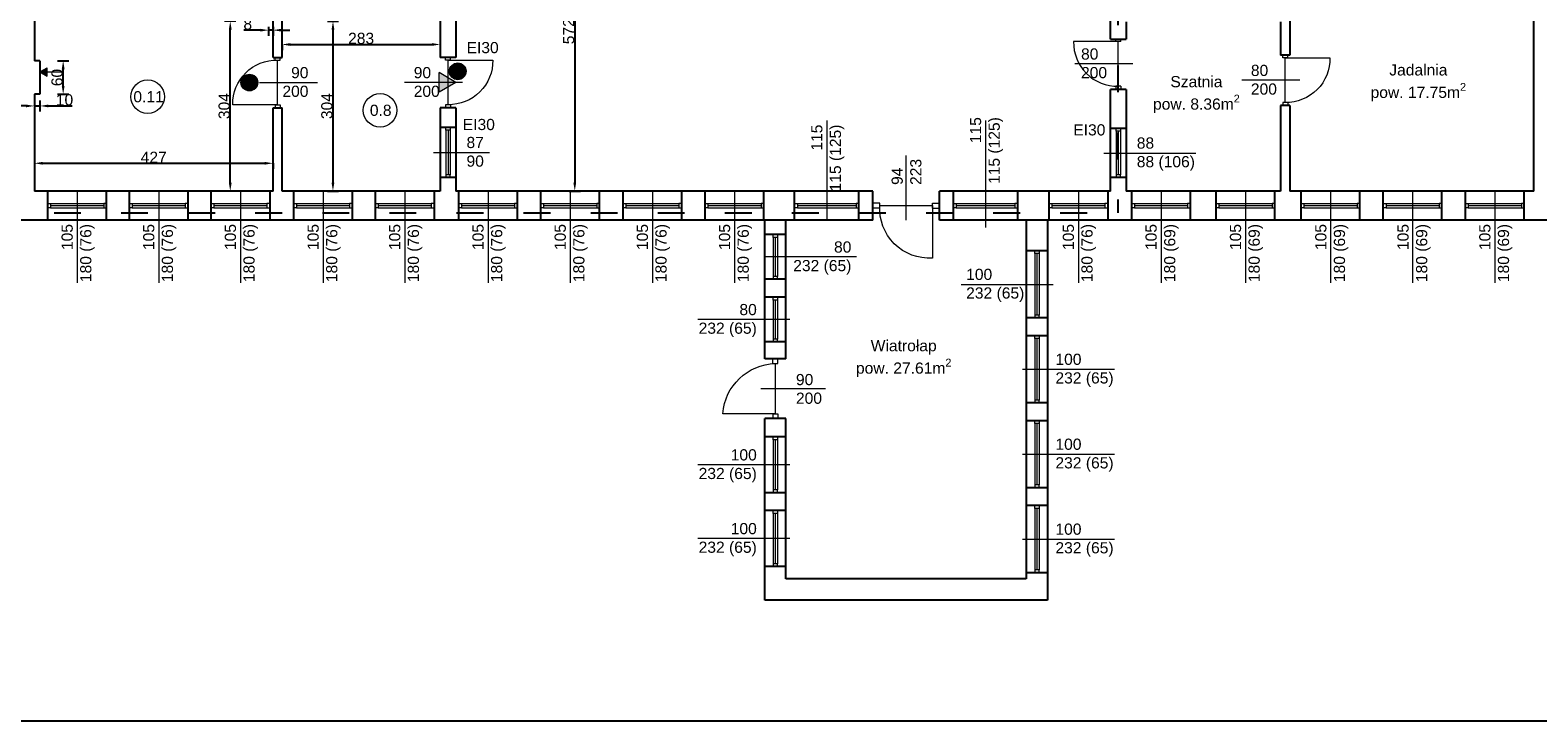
# Model space of a CAD drawing. Header units: millimetres. Extents: x 2341 to 31069, y -7915 to 10644.
# Tile 65 of 105: x 18037 to 20734, y -7915 to -6679. Entities that reach past the tile are written whole.
import ezdxf

# ---------------------------------------------------------------- set-up
doc = ezdxf.new("R2010")
doc.units = ezdxf.units.MM
doc.linetypes.add('ACAD_ISO03W100', pattern=[30, 12, -18])
for name, color, linetype, lineweight in [('A_Kontur_cienka', 250, 'Continuous', 0), ('Okładziny', 132, 'Continuous', 25), ('opisy', 5, 'Continuous', 5), ('stolarka', 3, 'Continuous', 9), ('Wymiar', 7, 'Continuous', 5), ('wymiary', 6, 'Continuous', 5), ('ściany nośne', 1, 'Continuous', 25)]:
    doc.layers.add(name, color=color, linetype=linetype, lineweight=lineweight)
doc.styles.get("Standard").update_dxf_attribs({"font": 'ARIAL.TTF'})
doc.dimstyles.new('ISO-25', dxfattribs={"dimtxt": 20, "dimasz": 15, "dimexe": 10, "dimexo": 10, "dimtad": 1, "dimdec": 0, "dimtxsty": 'Standard', "dimcen": 2.5, "dimadec": 0, "dimazin": 0, "dimtfac": 1, "dimtdec": 0, "dimtmove": 0, "dimatfit": 3, "dimfxl": 0, "dimarcsym": 0})

# ---------------------------------------------------------------- blocks, each defined once
blk = doc.blocks.new('*D2235')
at = {"layer": 'Defpoints', "color": 0}
for p in [(18972.7, -6394.5), (18972.7, -6966.5), (19011.1, -6966.5)]:
    blk.add_point(p, dxfattribs=at)
at = {"layer": 'wymiary', "color": 0, "lineweight": -2}
for p, q in [((19001.1, -6394.5), (19021.1, -6394.5)), ((19011.1, -6409.5), (19011.1, -6951.5)), ((19001.1, -6966.5), (19021.1, -6966.5))]:
    blk.add_line(p, q, dxfattribs=at)
at = {"layer": 'wymiary', "color": 0}
for points in [[(19013.6, -6409.5), (19008.6, -6409.5), (19011.1, -6394.5)], [(19008.6, -6951.5), (19013.6, -6951.5), (19011.1, -6966.5)]]:
    blk.add_solid(points, dxfattribs=at)
at = {"layer": 'wymiary', "color": 0, "insert": (19000.2, -6680.5), "char_height": 20, "attachment_point": 5, "rotation": 90}
blk.add_mtext('572', dxfattribs=at)
blk = doc.blocks.new('*D2236')
at = {"layer": 'Defpoints', "color": 0}
for p in [(18487.4, -6695), (18770.4, -6695), (18770.4, -6704.2)]:
    blk.add_point(p, dxfattribs=at)
at = {"layer": 'wymiary', "color": 0, "lineweight": -2}
for p, q in [((18487.4, -6704.2), (18487.4, -6714.2)), ((18502.4, -6704.2), (18755.4, -6704.2)), ((18770.4, -6704.2), (18770.4, -6714.2))]:
    blk.add_line(p, q, dxfattribs=at)
at = {"layer": 'wymiary', "color": 0}
for points in [[(18502.4, -6701.7), (18502.4, -6706.7), (18487.4, -6704.2)], [(18755.4, -6706.7), (18755.4, -6701.7), (18770.4, -6704.2)]]:
    blk.add_solid(points, dxfattribs=at)
at = {"layer": 'wymiary', "color": 0, "insert": (18628.9, -6693.4), "char_height": 20, "attachment_point": 5}
blk.add_mtext('283', dxfattribs=at)
blk = doc.blocks.new('*D2237')
at = {"layer": 'Defpoints', "color": 0}
for p in [(18487.4, -6662.5), (18487.4, -6966.5), (18578.5, -6966.5)]:
    blk.add_point(p, dxfattribs=at)
at = {"layer": 'wymiary', "color": 0, "lineweight": -2}
for p, q in [((18568.5, -6662.5), (18588.5, -6662.5)), ((18578.5, -6677.5), (18578.5, -6951.5)), ((18568.5, -6966.5), (18588.5, -6966.5))]:
    blk.add_line(p, q, dxfattribs=at)
at = {"layer": 'wymiary', "color": 0}
for points in [[(18581, -6677.5), (18576, -6677.5), (18578.5, -6662.5)], [(18576, -6951.5), (18581, -6951.5), (18578.5, -6966.5)]]:
    blk.add_solid(points, dxfattribs=at)
at = {"layer": 'wymiary', "color": 0, "insert": (18567.7, -6814.5), "char_height": 20, "attachment_point": 5, "rotation": 90}
blk.add_mtext('304', dxfattribs=at)
blk = doc.blocks.new('*D2240')
at = {"layer": 'Defpoints', "color": 0}
for p in [(18044.4, -6908.8), (18471.4, -6908.8), (18471.4, -6916.8)]:
    blk.add_point(p, dxfattribs=at)
at = {"layer": 'wymiary', "color": 0, "lineweight": -2}
for p, q in [((18044.4, -6916.8), (18044.4, -6926.8)), ((18059.4, -6916.8), (18456.4, -6916.8)), ((18471.4, -6916.8), (18471.4, -6926.8))]:
    blk.add_line(p, q, dxfattribs=at)
at = {"layer": 'wymiary', "color": 0}
for points in [[(18059.4, -6914.3), (18059.4, -6919.3), (18044.4, -6916.8)], [(18456.4, -6919.3), (18456.4, -6914.3), (18471.4, -6916.8)]]:
    blk.add_solid(points, dxfattribs=at)
at = {"layer": 'wymiary', "color": 0, "insert": (18257.9, -6906.1), "char_height": 20, "attachment_point": 5}
blk.add_mtext('427', dxfattribs=at)
blk = doc.blocks.new('*D2241')
at = {"layer": 'Defpoints', "color": 0}
for p in [(18044.4, -6793.4), (18054.4, -6793.4), (18054.4, -6814.2)]:
    blk.add_point(p, dxfattribs=at)
at = {"layer": 'wymiary', "color": 0, "lineweight": -2}
for p, q in [((18029.4, -6814.2), (18014.4, -6814.2)), ((18044.4, -6804.2), (18044.4, -6824.2)), ((18044.4, -6814.2), (18054.4, -6814.2)), ((18054.4, -6804.2), (18054.4, -6824.2)), ((18069.4, -6814.2), (18112.3, -6814.2))]:
    blk.add_line(p, q, dxfattribs=at)
at = {"layer": 'wymiary', "color": 0}
for points in [[(18029.4, -6816.7), (18029.4, -6811.7), (18044.4, -6814.2)], [(18069.4, -6811.7), (18069.4, -6816.7), (18054.4, -6814.2)]]:
    blk.add_solid(points, dxfattribs=at)
at = {"layer": 'wymiary', "color": 0, "insert": (18098.3, -6803.4), "char_height": 20, "attachment_point": 5}
blk.add_mtext('10', dxfattribs=at)
blk = doc.blocks.new('*D2242')
at = {"layer": 'Defpoints', "color": 0}
for p in [(18054.4, -6733.4), (18095.9, -6733.4), (18054.4, -6793.4)]:
    blk.add_point(p, dxfattribs=at)
at = {"layer": 'wymiary', "color": 0, "lineweight": -2}
for p, q in [((18085.9, -6733.4), (18105.9, -6733.4)), ((18095.9, -6778.4), (18095.9, -6748.4)), ((18085.9, -6793.4), (18105.9, -6793.4))]:
    blk.add_line(p, q, dxfattribs=at)
at = {"layer": 'wymiary', "color": 0}
for points in [[(18098.4, -6748.4), (18093.4, -6748.4), (18095.9, -6733.4)], [(18093.4, -6778.4), (18098.4, -6778.4), (18095.9, -6793.4)]]:
    blk.add_solid(points, dxfattribs=at)
at = {"layer": 'wymiary', "color": 0, "insert": (18085, -6763.4), "char_height": 20, "attachment_point": 5, "rotation": 90}
blk.add_mtext('60', dxfattribs=at)
blk = doc.blocks.new('*D2243')
at = {"layer": 'Defpoints', "color": 0}
for p in [(18394.8, -6662.5), (18471.4, -6662.5), (18471.4, -6966.5)]:
    blk.add_point(p, dxfattribs=at)
at = {"layer": 'wymiary', "color": 0, "lineweight": -2}
for p, q in [((18404.8, -6662.5), (18384.8, -6662.5)), ((18394.8, -6951.5), (18394.8, -6677.5)), ((18404.8, -6966.5), (18384.8, -6966.5))]:
    blk.add_line(p, q, dxfattribs=at)
at = {"layer": 'wymiary', "color": 0}
for points in [[(18397.3, -6677.5), (18392.3, -6677.5), (18394.8, -6662.5)], [(18392.3, -6951.5), (18397.3, -6951.5), (18394.8, -6966.5)]]:
    blk.add_solid(points, dxfattribs=at)
at = {"layer": 'wymiary', "color": 0, "insert": (18384, -6814.5), "char_height": 20, "attachment_point": 5, "rotation": 90}
blk.add_mtext('304', dxfattribs=at)
blk = doc.blocks.new('*D2273')
at = {"layer": 'Defpoints', "color": 0}
for p in [(18463.4, -6662.5), (18463.4, -6678.6), (18471.4, -6662.5)]:
    blk.add_point(p, dxfattribs=at)
at = {"layer": 'wymiary', "color": 0, "lineweight": -2}
for p, q in [((18448.4, -6678.6), (18418.9, -6678.6)), ((18463.4, -6672.5), (18463.4, -6688.6)), ((18471.4, -6678.6), (18463.4, -6678.6)), ((18471.4, -6672.5), (18471.4, -6688.6)), ((18486.4, -6678.6), (18501.4, -6678.6))]:
    blk.add_line(p, q, dxfattribs=at)
at = {"layer": 'wymiary', "color": 0}
for points in [[(18448.4, -6681.1), (18448.4, -6676.1), (18463.4, -6678.6)], [(18486.4, -6676.1), (18486.4, -6681.1), (18471.4, -6678.6)]]:
    blk.add_solid(points, dxfattribs=at)
at = {"layer": 'wymiary', "color": 0, "insert": (18426.1, -6667.7), "char_height": 20, "attachment_point": 5}
blk.add_mtext('8', dxfattribs=at)

msp = doc.modelspace()

# ---------------------------------------------------------------- hatches: boundary and pattern name
at = {"layer": 'Okładziny', "transparency": 33554687}
h = msp.add_hatch(color=251, dxfattribs=at)
h.dxf.hatch_style = 1
h.paths.add_polyline_path([(18067.3, -6753.4), (18067.3, -6745.9), (18054.4, -6753.4)])
h.paths.add_polyline_path([(18067.3, -6760.9), (18067.3, -6753.4), (18054.4, -6753.4)])
at = {"layer": 'stolarka', "transparency": 33554687}
h = msp.add_hatch(color=251, dxfattribs=at)
h.dxf.hatch_style = 1
h.paths.add_polyline_path([(18816.7, -6752.2, 1), (18786.7, -6752.2, 1)])
h = msp.add_hatch(color=251, dxfattribs=at)
h.dxf.hatch_style = 1
h.paths.add_polyline_path([(18444, -6772.4, 1), (18414, -6772.4, 1)])
at = {"layer": 'Wymiar', "transparency": 33554687}
h = msp.add_hatch(color=251, dxfattribs=at)
h.dxf.hatch_style = 1
h.paths.add_polyline_path([(18768.6, -6789.3), (18798.6, -6772), (18768.6, -6754.6)])

# ---------------------------------------------------------------- linework, layer by layer
at = {"layer": 'A_Kontur_cienka', "color": 0, "ltscale": 30}
msp.add_lwpolyline([(22942.8, -7914.7), (16232.8, -7914.7), (16232.8, -5044.7), (22942.8, -5044.7)], close=True, dxfattribs=at)
at = {"layer": 'opisy', "color": 251}
for p, q in [((20009.4, -6739), (19905.6, -6739)), ((18054.4, -6753.4), (18067.3, -6745.9)), ((18054.4, -6753.4), (18067.3, -6760.9)), ((18054.4, -6753.4), (18067.3, -6753.4)), ((18067.3, -6760.9), (18067.3, -6745.9)), ((18067.3, -6753.4), (18092.3, -6753.4)), ((20307.9, -6768), (20204.1, -6768)), ((18447.4, -6772), (18551.1, -6772)), ((18810.4, -6772), (18706.6, -6772)), ((19461.9, -6840.2), (19461.9, -7018.5)), ((19745.9, -6840), (19745.9, -7031.5)), ((18758.4, -6897.5), (18858.4, -6897.5)), ((19603.9, -7018.5), (19603.9, -6902.6)), ((19957.4, -6898.5), (20121.9, -6898.5)), ((18120.9, -6966.5), (18120.9, -7131)), ((18266.9, -6966.5), (18266.9, -7131)), ((18412.9, -6966.5), (18412.9, -7131)), ((18560.9, -6966.5), (18560.9, -7131)), ((18706.9, -6966.5), (18706.9, -7131)), ((18855.9, -6966.5), (18855.9, -7131)), ((19002.9, -6966.5), (19002.9, -7131)), ((19149.9, -6966.5), (19149.9, -7131)), ((19296.9, -6966.5), (19296.9, -7131)), ((19911.9, -6966.5), (19911.9, -7131)), ((20059.9, -6966.5), (20059.9, -7131)), ((20210.9, -6966.5), (20210.9, -7131)), ((20362.9, -6966.5), (20362.9, -7131)), ((20509.9, -6966.5), (20509.9, -7131)), ((20656.9, -6966.5), (20656.9, -7131)), ((19514.8, -7084.5), (19350.2, -7084.5)), ((19702.1, -7133.5), (19866.7, -7133.5)), ((19395.8, -7196.5), (19231.2, -7196.5)), ((19811.8, -7285.5), (19976.4, -7285.5)), ((19343.8, -7320), (19459.7, -7320)), ((19811.8, -7437.5), (19976.4, -7437.5)), ((19395.8, -7456.5), (19231.2, -7456.5)), ((19395.8, -7588.5), (19231.2, -7588.5)), ((19811.8, -7589.5), (19976.4, -7589.5))]:
    msp.add_line(p, q, dxfattribs=at)
for centre in [(18247.1, -6797.7), (18662.8, -6822)]:
    msp.add_circle(centre, 30, dxfattribs=at)
at = {"layer": 'stolarka', "color": 251}
for p, q in [((19983.4, -6699), (19903.4, -6699)), ((19978.9, -6699), (19978.9, -6694.5)), ((19987.9, -6699), (19978.9, -6699)), ((19983.4, -6779), (19983.4, -6699)), ((19987.9, -6699), (19987.9, -6694.5)), ((18474.9, -6732), (18474.9, -6727.5)), ((18474.9, -6732), (18483.9, -6732)), ((18479.4, -6812), (18479.4, -6732)), ((18483.9, -6732), (18483.9, -6727.5)), ((18779.9, -6732), (18779.9, -6727.5)), ((18788.9, -6732), (18779.9, -6732)), ((18784.4, -6812), (18784.4, -6732)), ((18784.4, -6732), (18864.4, -6732)), ((18788.9, -6732), (18788.9, -6727.5)), ((20277.4, -6728), (20277.4, -6723.5)), ((20286.4, -6728), (20277.4, -6728)), ((20281.9, -6808), (20281.9, -6728)), ((20281.9, -6728), (20361.9, -6728)), ((20286.4, -6728), (20286.4, -6723.5)), ((19978.9, -6779), (19978.9, -6784.5)), ((19987.9, -6779), (19978.9, -6779)), ((19987.9, -6779), (19987.9, -6784.5)), ((18479.4, -6812), (18399.4, -6812)), ((18474.9, -6812), (18483.9, -6812)), ((18474.9, -6812), (18474.9, -6817.5)), ((18483.9, -6812), (18483.9, -6817.5)), ((18779.9, -6812), (18779.9, -6817.5)), ((18788.9, -6812), (18779.9, -6812)), ((18788.9, -6812), (18788.9, -6817.5)), ((20277.4, -6808), (20277.4, -6813.5)), ((20286.4, -6808), (20277.4, -6808)), ((20286.4, -6808), (20286.4, -6813.5)), ((18780.4, -6857.5), (18780.4, -6852.5)), ((18788.4, -6857.5), (18780.4, -6857.5)), ((18780.4, -6857.5), (18780.4, -6937.5)), ((18784.4, -6857.5), (18784.4, -6937.5)), ((18788.4, -6852.5), (18788.4, -6857.5)), ((18788.4, -6857.5), (18788.4, -6937.5)), ((19979.4, -6859.5), (19979.4, -6854.5)), ((19987.4, -6859.5), (19979.4, -6859.5)), ((19979.4, -6859.5), (19979.4, -6937.5)), ((19983.4, -6859.5), (19983.4, -6937.5)), ((19987.4, -6854.5), (19987.4, -6859.5)), ((19987.4, -6859.5), (19987.4, -6937.5)), ((18788.4, -6937.5), (18780.4, -6937.5)), ((18780.4, -6937.5), (18780.4, -6942.5)), ((18788.4, -6942.5), (18788.4, -6937.5)), ((19987.4, -6937.5), (19979.4, -6937.5)), ((19979.4, -6937.5), (19979.4, -6942.5)), ((19987.4, -6942.5), (19987.4, -6937.5)), ((18068.4, -6988.5), (18073.4, -6988.5)), ((18073.4, -6996.5), (18068.4, -6996.5)), ((18073.4, -6988.5), (18073.4, -6996.5)), ((18073.4, -6988.5), (18168.4, -6988.5)), ((18073.4, -6992.5), (18168.4, -6992.5)), ((18073.4, -6996.5), (18168.4, -6996.5)), ((18173.4, -6988.5), (18168.4, -6988.5)), ((18168.4, -6988.5), (18168.4, -6996.5)), ((18168.4, -6996.5), (18173.4, -6996.5)), ((18214.4, -6988.5), (18219.4, -6988.5)), ((18219.4, -6996.5), (18214.4, -6996.5)), ((18219.4, -6988.5), (18219.4, -6996.5)), ((18219.4, -6988.5), (18314.4, -6988.5)), ((18219.4, -6992.5), (18314.4, -6992.5)), ((18219.4, -6996.5), (18314.4, -6996.5)), ((18319.4, -6988.5), (18314.4, -6988.5)), ((18314.4, -6988.5), (18314.4, -6996.5)), ((18314.4, -6996.5), (18319.4, -6996.5)), ((18360.4, -6988.5), (18365.4, -6988.5)), ((18365.4, -6996.5), (18360.4, -6996.5)), ((18365.4, -6988.5), (18365.4, -6996.5)), ((18365.4, -6988.5), (18460.4, -6988.5)), ((18365.4, -6992.5), (18460.4, -6992.5)), ((18365.4, -6996.5), (18460.4, -6996.5)), ((18465.4, -6988.5), (18460.4, -6988.5)), ((18460.4, -6988.5), (18460.4, -6996.5)), ((18460.4, -6996.5), (18465.4, -6996.5)), ((18508.4, -6988.5), (18513.4, -6988.5)), ((18513.4, -6996.5), (18508.4, -6996.5)), ((18513.4, -6988.5), (18513.4, -6996.5)), ((18513.4, -6988.5), (18608.4, -6988.5)), ((18513.4, -6992.5), (18608.4, -6992.5)), ((18513.4, -6996.5), (18608.4, -6996.5)), ((18613.4, -6988.5), (18608.4, -6988.5)), ((18608.4, -6988.5), (18608.4, -6996.5)), ((18608.4, -6996.5), (18613.4, -6996.5)), ((18654.4, -6988.5), (18659.4, -6988.5)), ((18659.4, -6996.5), (18654.4, -6996.5)), ((18659.4, -6988.5), (18659.4, -6996.5)), ((18659.4, -6988.5), (18754.4, -6988.5)), ((18659.4, -6992.5), (18754.4, -6992.5)), ((18659.4, -6996.5), (18754.4, -6996.5)), ((18759.4, -6988.5), (18754.4, -6988.5)), ((18754.4, -6988.5), (18754.4, -6996.5)), ((18754.4, -6996.5), (18759.4, -6996.5)), ((18803.4, -6988.5), (18808.4, -6988.5)), ((18808.4, -6996.5), (18803.4, -6996.5)), ((18808.4, -6988.5), (18808.4, -6996.5)), ((18808.4, -6988.5), (18903.4, -6988.5)), ((18808.4, -6992.5), (18903.4, -6992.5)), ((18808.4, -6996.5), (18903.4, -6996.5)), ((18908.4, -6988.5), (18903.4, -6988.5)), ((18903.4, -6988.5), (18903.4, -6996.5)), ((18903.4, -6996.5), (18908.4, -6996.5)), ((18950.4, -6988.5), (18955.4, -6988.5)), ((18955.4, -6996.5), (18950.4, -6996.5)), ((18955.4, -6988.5), (18955.4, -6996.5)), ((18955.4, -6988.5), (19050.4, -6988.5)), ((18955.4, -6992.5), (19050.4, -6992.5)), ((18955.4, -6996.5), (19050.4, -6996.5)), ((19055.4, -6988.5), (19050.4, -6988.5)), ((19050.4, -6988.5), (19050.4, -6996.5)), ((19050.4, -6996.5), (19055.4, -6996.5)), ((19097.4, -6988.5), (19102.4, -6988.5)), ((19102.4, -6996.5), (19097.4, -6996.5)), ((19102.4, -6988.5), (19102.4, -6996.5)), ((19102.4, -6988.5), (19197.4, -6988.5)), ((19102.4, -6992.5), (19197.4, -6992.5)), ((19102.4, -6996.5), (19197.4, -6996.5)), ((19202.4, -6988.5), (19197.4, -6988.5)), ((19197.4, -6988.5), (19197.4, -6996.5)), ((19197.4, -6996.5), (19202.4, -6996.5)), ((19244.4, -6988.5), (19249.4, -6988.5)), ((19249.4, -6996.5), (19244.4, -6996.5)), ((19249.4, -6988.5), (19249.4, -6996.5)), ((19249.4, -6988.5), (19344.4, -6988.5)), ((19249.4, -6992.5), (19344.4, -6992.5)), ((19249.4, -6996.5), (19344.4, -6996.5)), ((19349.4, -6988.5), (19344.4, -6988.5)), ((19344.4, -6988.5), (19344.4, -6996.5)), ((19344.4, -6996.5), (19349.4, -6996.5)), ((19404.4, -6988.5), (19409.4, -6988.5)), ((19409.4, -6996.5), (19404.4, -6996.5)), ((19409.4, -6988.5), (19409.4, -6996.5)), ((19409.4, -6988.5), (19514.4, -6988.5)), ((19409.4, -6992.5), (19514.4, -6992.5)), ((19409.4, -6996.5), (19514.4, -6996.5)), ((19519.4, -6988.5), (19514.4, -6988.5)), ((19514.4, -6988.5), (19514.4, -6996.5)), ((19514.4, -6996.5), (19519.4, -6996.5)), ((19556.9, -6988), (19544.4, -6988)), ((19556.9, -6997), (19544.4, -6997)), ((19556.9, -6997), (19556.9, -6988)), ((19556.9, -6992.5), (19650.9, -6992.5)), ((19650.9, -6988), (19663.4, -6988)), ((19650.9, -6997), (19650.9, -6988)), ((19650.9, -6992.5), (19650.9, -7086.5)), ((19650.9, -6997), (19663.4, -6997)), ((19688.4, -6988.5), (19693.4, -6988.5)), ((19693.4, -6996.5), (19688.4, -6996.5)), ((19693.4, -6988.5), (19693.4, -6996.5)), ((19693.4, -6988.5), (19798.4, -6988.5)), ((19693.4, -6992.5), (19798.4, -6992.5)), ((19693.4, -6996.5), (19798.4, -6996.5)), ((19803.4, -6988.5), (19798.4, -6988.5)), ((19798.4, -6988.5), (19798.4, -6996.5)), ((19798.4, -6996.5), (19803.4, -6996.5)), ((19859.4, -6988.5), (19864.4, -6988.5)), ((19864.4, -6996.5), (19859.4, -6996.5)), ((19864.4, -6988.5), (19864.4, -6996.5)), ((19864.4, -6988.5), (19959.4, -6988.5)), ((19864.4, -6992.5), (19959.4, -6992.5)), ((19864.4, -6996.5), (19959.4, -6996.5)), ((19964.4, -6988.5), (19959.4, -6988.5)), ((19959.4, -6988.5), (19959.4, -6996.5)), ((19959.4, -6996.5), (19964.4, -6996.5)), ((20007.4, -6988.5), (20012.4, -6988.5)), ((20012.4, -6996.5), (20007.4, -6996.5)), ((20012.4, -6988.5), (20012.4, -6996.5)), ((20012.4, -6988.5), (20107.4, -6988.5)), ((20012.4, -6992.5), (20107.4, -6992.5)), ((20012.4, -6996.5), (20107.4, -6996.5)), ((20112.4, -6988.5), (20107.4, -6988.5)), ((20107.4, -6988.5), (20107.4, -6996.5)), ((20107.4, -6996.5), (20112.4, -6996.5)), ((20158.4, -6988.5), (20163.4, -6988.5)), ((20163.4, -6996.5), (20158.4, -6996.5)), ((20163.4, -6988.5), (20163.4, -6996.5)), ((20163.4, -6988.5), (20258.4, -6988.5)), ((20163.4, -6992.5), (20258.4, -6992.5)), ((20163.4, -6996.5), (20258.4, -6996.5)), ((20263.4, -6988.5), (20258.4, -6988.5)), ((20258.4, -6988.5), (20258.4, -6996.5)), ((20258.4, -6996.5), (20263.4, -6996.5)), ((20310.4, -6988.5), (20315.4, -6988.5)), ((20315.4, -6996.5), (20310.4, -6996.5)), ((20315.4, -6988.5), (20315.4, -6996.5)), ((20315.4, -6988.5), (20410.4, -6988.5)), ((20315.4, -6992.5), (20410.4, -6992.5)), ((20315.4, -6996.5), (20410.4, -6996.5)), ((20415.4, -6988.5), (20410.4, -6988.5)), ((20410.4, -6988.5), (20410.4, -6996.5)), ((20410.4, -6996.5), (20415.4, -6996.5)), ((20457.4, -6988.5), (20462.4, -6988.5)), ((20462.4, -6996.5), (20457.4, -6996.5)), ((20462.4, -6988.5), (20462.4, -6996.5)), ((20462.4, -6988.5), (20557.4, -6988.5)), ((20462.4, -6992.5), (20557.4, -6992.5)), ((20462.4, -6996.5), (20557.4, -6996.5)), ((20562.4, -6988.5), (20557.4, -6988.5)), ((20557.4, -6988.5), (20557.4, -6996.5)), ((20557.4, -6996.5), (20562.4, -6996.5)), ((20604.4, -6988.5), (20609.4, -6988.5)), ((20609.4, -6996.5), (20604.4, -6996.5)), ((20609.4, -6988.5), (20609.4, -6996.5)), ((20609.4, -6988.5), (20704.4, -6988.5)), ((20609.4, -6992.5), (20704.4, -6992.5)), ((20609.4, -6996.5), (20704.4, -6996.5)), ((20709.4, -6988.5), (20704.4, -6988.5)), ((20704.4, -6988.5), (20704.4, -6996.5)), ((20704.4, -6996.5), (20709.4, -6996.5)), ((19365.8, -7049.5), (19365.8, -7044.5)), ((19373.8, -7049.5), (19365.8, -7049.5)), ((19365.8, -7049.5), (19365.8, -7119.5)), ((19369.8, -7049.5), (19369.8, -7119.5)), ((19373.8, -7044.5), (19373.8, -7049.5)), ((19373.8, -7049.5), (19373.8, -7119.5)), ((19833.8, -7078.5), (19833.8, -7073.5)), ((19841.8, -7078.5), (19833.8, -7078.5)), ((19833.8, -7078.5), (19833.8, -7188.5)), ((19837.8, -7078.5), (19837.8, -7188.5)), ((19841.8, -7073.5), (19841.8, -7078.5)), ((19841.8, -7078.5), (19841.8, -7188.5)), ((19373.8, -7119.5), (19365.8, -7119.5)), ((19365.8, -7119.5), (19365.8, -7124.5)), ((19373.8, -7124.5), (19373.8, -7119.5)), ((19365.8, -7161.5), (19365.8, -7156.5)), ((19373.8, -7161.5), (19365.8, -7161.5)), ((19365.8, -7161.5), (19365.8, -7231.5)), ((19369.8, -7161.5), (19369.8, -7231.5)), ((19373.8, -7156.5), (19373.8, -7161.5)), ((19373.8, -7161.5), (19373.8, -7231.5)), ((19841.8, -7188.5), (19833.8, -7188.5)), ((19833.8, -7188.5), (19833.8, -7193.5)), ((19841.8, -7193.5), (19841.8, -7188.5)), ((19833.8, -7230.5), (19833.8, -7225.5)), ((19841.8, -7225.5), (19841.8, -7230.5)), ((19373.8, -7231.5), (19365.8, -7231.5)), ((19365.8, -7231.5), (19365.8, -7236.5)), ((19373.8, -7236.5), (19373.8, -7231.5)), ((19841.8, -7230.5), (19833.8, -7230.5)), ((19833.8, -7230.5), (19833.8, -7340.5)), ((19837.8, -7230.5), (19837.8, -7340.5)), ((19841.8, -7230.5), (19841.8, -7340.5)), ((19365.3, -7275), (19365.3, -7266.5)), ((19365.3, -7275), (19374.3, -7275)), ((19369.8, -7275), (19369.8, -7365)), ((19374.3, -7275), (19374.3, -7266.5)), ((19841.8, -7340.5), (19833.8, -7340.5)), ((19833.8, -7340.5), (19833.8, -7345.5)), ((19841.8, -7345.5), (19841.8, -7340.5)), ((19369.8, -7365), (19275.8, -7365)), ((19365.3, -7365), (19365.3, -7373.5)), ((19365.3, -7365), (19374.3, -7365)), ((19374.3, -7365), (19374.3, -7373.5)), ((19833.8, -7382.5), (19833.8, -7377.5)), ((19841.8, -7382.5), (19833.8, -7382.5)), ((19833.8, -7382.5), (19833.8, -7492.5)), ((19837.8, -7382.5), (19837.8, -7492.5)), ((19841.8, -7377.5), (19841.8, -7382.5)), ((19841.8, -7382.5), (19841.8, -7492.5)), ((19365.8, -7411.5), (19365.8, -7406.5)), ((19373.8, -7411.5), (19365.8, -7411.5)), ((19365.8, -7411.5), (19365.8, -7501.5)), ((19369.8, -7411.5), (19369.8, -7501.5)), ((19373.8, -7406.5), (19373.8, -7411.5)), ((19373.8, -7411.5), (19373.8, -7501.5)), ((19841.8, -7492.5), (19833.8, -7492.5)), ((19833.8, -7492.5), (19833.8, -7497.5)), ((19841.8, -7497.5), (19841.8, -7492.5)), ((19373.8, -7501.5), (19365.8, -7501.5)), ((19365.8, -7501.5), (19365.8, -7506.5)), ((19373.8, -7506.5), (19373.8, -7501.5)), ((19365.8, -7543.5), (19365.8, -7538.5)), ((19373.8, -7543.5), (19365.8, -7543.5)), ((19365.8, -7543.5), (19365.8, -7633.5)), ((19369.8, -7543.5), (19369.8, -7633.5)), ((19373.8, -7538.5), (19373.8, -7543.5)), ((19373.8, -7543.5), (19373.8, -7633.5)), ((19833.8, -7534.5), (19833.8, -7529.5)), ((19841.8, -7534.5), (19833.8, -7534.5)), ((19833.8, -7534.5), (19833.8, -7644.5)), ((19837.8, -7534.5), (19837.8, -7644.5)), ((19841.8, -7529.5), (19841.8, -7534.5)), ((19841.8, -7534.5), (19841.8, -7644.5)), ((19373.8, -7633.5), (19365.8, -7633.5)), ((19365.8, -7633.5), (19365.8, -7638.5)), ((19373.8, -7638.5), (19373.8, -7633.5)), ((19841.8, -7644.5), (19833.8, -7644.5)), ((19833.8, -7644.5), (19833.8, -7649.5)), ((19841.8, -7649.5), (19841.8, -7644.5))]:
    msp.add_line(p, q, dxfattribs=at)
for points in [[(19903.4, -6699, 0.425735), (19983.4, -6779)], [(18399.4, -6812, -0.425735), (18479.4, -6732)], [(18864.4, -6732, -0.425735), (18784.4, -6812)], [(20361.9, -6728, -0.425735), (20281.9, -6808)], [(19650.9, -7086.5, -0.453664), (19556.9, -6992.5)], [(19275.8, -7365, -0.381595), (19369.8, -7275)]]:
    msp.add_lwpolyline(points, format="xyb", dxfattribs=at)
for centre in [(18801.7, -6752.2), (18429, -6772.4)]:
    msp.add_circle(centre, 15, dxfattribs=at)
at = {"layer": 'Wymiar', "color": 251}
for p, q in [((18768.6, -6789.3), (18768.6, -6754.6)), ((18798.6, -6772), (18768.6, -6754.6)), ((18798.6, -6772), (18768.6, -6789.3))]:
    msp.add_line(p, q, dxfattribs=at)
at = {"layer": 'ściany nośne', "color": 251, "linetype": 'ACAD_ISO03W100', "ltscale": 4}
for p in [(19982.6, -6381.8), (17599.6, -7005.6)]:
    msp.add_line(p, (19982.3, -7005.6), dxfattribs=at)
at = {"layer": 'ściany nośne', "color": 251}
for p, q in [((18798.4, -6394.6), (18798.4, -6727.5)), ((19969.4, -6694.5), (19969.4, -6394.5)), ((18044.4, -6553.4), (18044.4, -6733.4)), ((20290.4, -6559.5), (20290.4, -6723.5)), ((20726.4, -6966.5), (20726.4, -6559.5)), ((18471.4, -6727.5), (18471.4, -6662.5)), ((18487.4, -6727.5), (18487.4, -6662.5)), ((18770.4, -6662.5), (18770.4, -6727.5)), ((19997.4, -6663.5), (19997.4, -6694.5)), ((20273.4, -6663.5), (20273.4, -6723.5)), ((19969.4, -6694.5), (19997.4, -6694.5)), ((18054.4, -6733.4), (18044.4, -6733.4)), ((18054.4, -6733.4), (18054.4, -6793.4)), ((18471.4, -6727.5), (18487.4, -6727.5)), ((18798.4, -6727.5), (18770.4, -6727.5)), ((20290.4, -6723.5), (20273.4, -6723.5)), ((18044.4, -6793.4), (18044.4, -6966.5)), ((18054.4, -6793.4), (18044.4, -6793.4)), ((19969.4, -6966.5), (19969.4, -6784.5)), ((19997.4, -6784.5), (19969.4, -6784.5)), ((19997.4, -6784.5), (19997.4, -6966.5)), ((18471.4, -6966.5), (18471.4, -6817.5)), ((18471.4, -6817.5), (18487.4, -6817.5)), ((18487.4, -6966.5), (18487.4, -6817.5)), ((18770.4, -6817.5), (18770.4, -6966.5)), ((18798.4, -6817.5), (18770.4, -6817.5)), ((18798.4, -6817.5), (18798.4, -6966.5)), ((20273.4, -6813.5), (20273.4, -6966.5)), ((20290.4, -6813.5), (20273.4, -6813.5)), ((20290.4, -6813.5), (20290.4, -6966.5)), ((18798.4, -6852.5), (18770.4, -6852.5)), ((19997.4, -6854.5), (19969.4, -6854.5)), ((18798.4, -6942.5), (18770.4, -6942.5)), ((19997.4, -6942.5), (19969.4, -6942.5)), ((18471.4, -6966.5), (18044.4, -6966.5)), ((18068.4, -7018.5), (18068.4, -6966.5)), ((18173.4, -7018.5), (18173.4, -6966.5)), ((18214.4, -7018.5), (18214.4, -6966.5)), ((18319.4, -7018.5), (18319.4, -6966.5)), ((18360.4, -7018.5), (18360.4, -6966.5)), ((18465.4, -6966.5), (18465.4, -7018.5)), ((18770.4, -6966.5), (18487.4, -6966.5)), ((18508.4, -7018.5), (18508.4, -6966.5)), ((18613.4, -7018.5), (18613.4, -6966.5)), ((18654.4, -7018.5), (18654.4, -6966.5)), ((18759.4, -6966.5), (18759.4, -7018.5)), ((19544.4, -6966.5), (18798.4, -6966.5)), ((18803.4, -7018.5), (18803.4, -6966.5)), ((18908.4, -7018.5), (18908.4, -6966.5)), ((18950.4, -7018.5), (18950.4, -6966.5)), ((19055.4, -7018.5), (19055.4, -6966.5)), ((19097.4, -7018.5), (19097.4, -6966.5)), ((19202.4, -7018.5), (19202.4, -6966.5)), ((19244.4, -7018.5), (19244.4, -6966.5)), ((19349.4, -7018.5), (19349.4, -6966.5)), ((19404.4, -7018.5), (19404.4, -6966.5)), ((19519.4, -7018.5), (19519.4, -6966.5)), ((19544.4, -7018.5), (19544.4, -6966.5)), ((19969.4, -6966.5), (19663.4, -6966.5)), ((19663.4, -7018.5), (19663.4, -6966.5)), ((19688.4, -7018.5), (19688.4, -6966.5)), ((19803.4, -7018.5), (19803.4, -6966.5)), ((19859.4, -7018.5), (19859.4, -6966.5)), ((19964.4, -6966.5), (19964.4, -7018.5)), ((20273.4, -6966.5), (19997.4, -6966.5)), ((20007.4, -7018.5), (20007.4, -6966.5)), ((20112.4, -7018.5), (20112.4, -6966.5)), ((20158.4, -7018.5), (20158.4, -6966.5)), ((20263.4, -7018.5), (20263.4, -6966.5)), ((20726.4, -6966.5), (20290.4, -6966.5)), ((20310.4, -7018.5), (20310.4, -6966.5)), ((20415.4, -7018.5), (20415.4, -6966.5)), ((20457.4, -7018.5), (20457.4, -6966.5)), ((20562.4, -7018.5), (20562.4, -6966.5)), ((20604.4, -7018.5), (20604.4, -6966.5)), ((20709.4, -7018.5), (20709.4, -6966.5)), ((19544.4, -7018.5), (16968.4, -7018.5)), ((19350.8, -7266.5), (19350.8, -7018.5)), ((19388.8, -7266.5), (19388.8, -7018.5)), ((21662.4, -7018.5), (19663.4, -7018.5)), ((19818.8, -7018.5), (19818.8, -7660.5)), ((19856.8, -7018.5), (19856.8, -7698.5)), ((19388.8, -7044.5), (19350.8, -7044.5)), ((19856.8, -7073.5), (19818.8, -7073.5)), ((19388.8, -7124.5), (19350.8, -7124.5)), ((19388.8, -7156.5), (19350.8, -7156.5)), ((19856.8, -7193.5), (19818.8, -7193.5)), ((19856.8, -7225.5), (19818.8, -7225.5)), ((19388.8, -7236.5), (19350.8, -7236.5)), ((19388.8, -7266.5), (19350.8, -7266.5)), ((19856.8, -7345.5), (19818.8, -7345.5)), ((19350.8, -7698.5), (19350.8, -7373.5)), ((19388.8, -7373.5), (19350.8, -7373.5)), ((19388.8, -7660.5), (19388.8, -7373.5)), ((19856.8, -7377.5), (19818.8, -7377.5)), ((19388.8, -7406.5), (19350.8, -7406.5)), ((19856.8, -7497.5), (19818.8, -7497.5)), ((19388.8, -7506.5), (19350.8, -7506.5)), ((19388.8, -7538.5), (19350.8, -7538.5)), ((19856.8, -7529.5), (19818.8, -7529.5)), ((19388.8, -7638.5), (19350.8, -7638.5)), ((19856.8, -7649.5), (19818.8, -7649.5)), ((19818.8, -7660.5), (19388.8, -7660.5)), ((19856.8, -7698.5), (19350.8, -7698.5))]:
    msp.add_line(p, q, dxfattribs=at)
at = {"layer": 'ściany nośne', "color": 0}
for p, q in [((16521.6, -7914.7), (22121.6, -7914.7)), ((16620.2, -7914.7), (22220.2, -7914.7))]:
    msp.add_line(p, q, dxfattribs=at)

# ---------------------------------------------------------------- texts
at = {"layer": 'opisy', "color": 251, "char_height": 20}
for s, insert, width, attachment_point in [('EI30', (18817.5, -6699.8), 104.913, 1), ('80\\P200', (19916.7, -6711.2), 6.698, 1), ('80\\P200', (20220.5, -6740.6), 6.698, 1), ('\\A1;\\pxqc;Jadalnia\\Ppow. 17.75m{\\H0.7x;\\S2^ ;}', (20408.2, -6739.7), 223.779, 1), ('90\\P200', (18534.7, -6744.6), 6.698, 3), ('90\\P200', (18723, -6744.6), 6.698, 1), ('\\A1;\\pxqc;Szatnia\\Ppow. 8.36m{\\H0.7x;\\S2^ ;}', (20011.2, -6760.7), 223.779, 1), ('0.11', (18221.5, -6787.7), 104.913, 1), ('0.8', (18644.5, -6812), 104.913, 1), ('EI30', (18810.7, -6837.4), 104.913, 1), ('EI30', (19902.8, -6847), 104.913, 1), ('87\\P90 ', (18817.4, -6869.6), 104.913, 1), ('88\\P88 (106)', (20016.4, -6870.6), 104.913, 1), ('80\\P232 (65)', (19505.9, -7056.6), 104.913, 3), ('100\\P232 (65)', (19711.2, -7105.6), 104.913, 1), ('80\\P232 (65)', (19336.7, -7168.6), 104.913, 3), ('\\A1;\\pxqc;Wiatrołap\\Ppow. 27.61m{\\H0.7x;\\S2^ ;}', (19487.6, -7233.2), 223.779, 1), ('100\\P232 (65)', (19870.9, -7257.6), 104.913, 1), ('90\\P200', (19406.7, -7293.9), 6.698, 1), ('100\\P232 (65)', (19870.9, -7409.6), 104.913, 1), ('100\\P232 (65)', (19336.7, -7428.6), 104.913, 3), ('100\\P232 (65)', (19336.7, -7560.6), 104.913, 3), ('100\\P232 (65)', (19870.9, -7561.6), 104.913, 1)]:
    msp.add_mtext(s, dxfattribs=dict(at, insert=insert, width=width, attachment_point=attachment_point))
at = {"layer": 'opisy', "color": 251, "char_height": 20, "rotation": 90}
for s, insert, width, attachment_point in [('115\\P115 (125)', (19434, -6847.6), 130.155, 3), ('115\\P115 (125)', (19718, -6834.3), 130.155, 3), ('94\\P223', (19577.8, -6955.6), 6.698, 1), ('105\\P180 (76)', (18093, -7025.5), 104.913, 3), ('105\\P180 (76)', (18239, -7025.5), 104.913, 3), ('105\\P180 (76)', (18385, -7025.5), 104.913, 3), ('105\\P180 (76)', (18533, -7025.5), 104.913, 3), ('105\\P180 (76)', (18679, -7025.5), 104.913, 3), ('105\\P180 (76)', (18828, -7025.5), 104.913, 3), ('105\\P180 (76)', (18975, -7025.5), 104.913, 3), ('105\\P180 (76)', (19122, -7025.5), 104.913, 3), ('105\\P180 (76)', (19269, -7025.5), 104.913, 3), ('105\\P180 (76)', (19884, -7025.5), 104.913, 3), ('105\\P180 (69)', (20032, -7025.5), 104.913, 3), ('105\\P180 (69)', (20183, -7025.5), 104.913, 3), ('105\\P180 (69)', (20335.6, -7025.5), 104.913, 3), ('105\\P180 (69)', (20482.7, -7025.5), 104.913, 3), ('105\\P180 (69)', (20629, -7025.5), 104.913, 3)]:
    msp.add_mtext(s, dxfattribs=dict(at, insert=insert, width=width, attachment_point=attachment_point))

# ---------------------------------------------------------------- dimensions: what is measured, and where the dimension line sits
at = {"layer": 'wymiary', "color": 251}
for base, p1, p2, picture, middle in [((19011.1, -6966.5), (18972.7, -6394.5), (18972.7, -6966.5), '*D2235', (19000.2, -6680.5)), ((18394.8, -6662.5), (18471.4, -6966.5), (18471.4, -6662.5), '*D2243', (18384, -6814.5)), ((18578.5, -6966.5), (18487.4, -6662.5), (18487.4, -6966.5), '*D2237', (18567.7, -6814.5)), ((18095.9, -6733.4), (18054.4, -6793.4), (18054.4, -6733.4), '*D2242', (18085, -6763.4))]:
    dim = msp.add_linear_dim(base=base, p1=p1, p2=p2, angle=90, dimstyle='ISO-25', dxfattribs=at)
    dim.commit()
    dim.dimension.update_dxf_attribs({"geometry": picture, "text_midpoint": middle})
for base, p1, p2, picture, middle in [((18463.4, -6678.6), (18471.4, -6662.5), (18463.4, -6662.5), '*D2273', (18426.1, -6667.7)), ((18770.4, -6704.2), (18487.4, -6695), (18770.4, -6695), '*D2236', (18628.9, -6693.4)), ((18054.4, -6814.2), (18044.4, -6793.4), (18054.4, -6793.4), '*D2241', (18098.3, -6803.4)), ((18471.4, -6916.8), (18044.4, -6908.8), (18471.4, -6908.8), '*D2240', (18257.9, -6906.1))]:
    dim = msp.add_linear_dim(base=base, p1=p1, p2=p2, dimstyle='ISO-25', dxfattribs=at)
    dim.commit()
    dim.dimension.update_dxf_attribs({"geometry": picture, "text_midpoint": middle})

doc.saveas('drawing.dxf')
